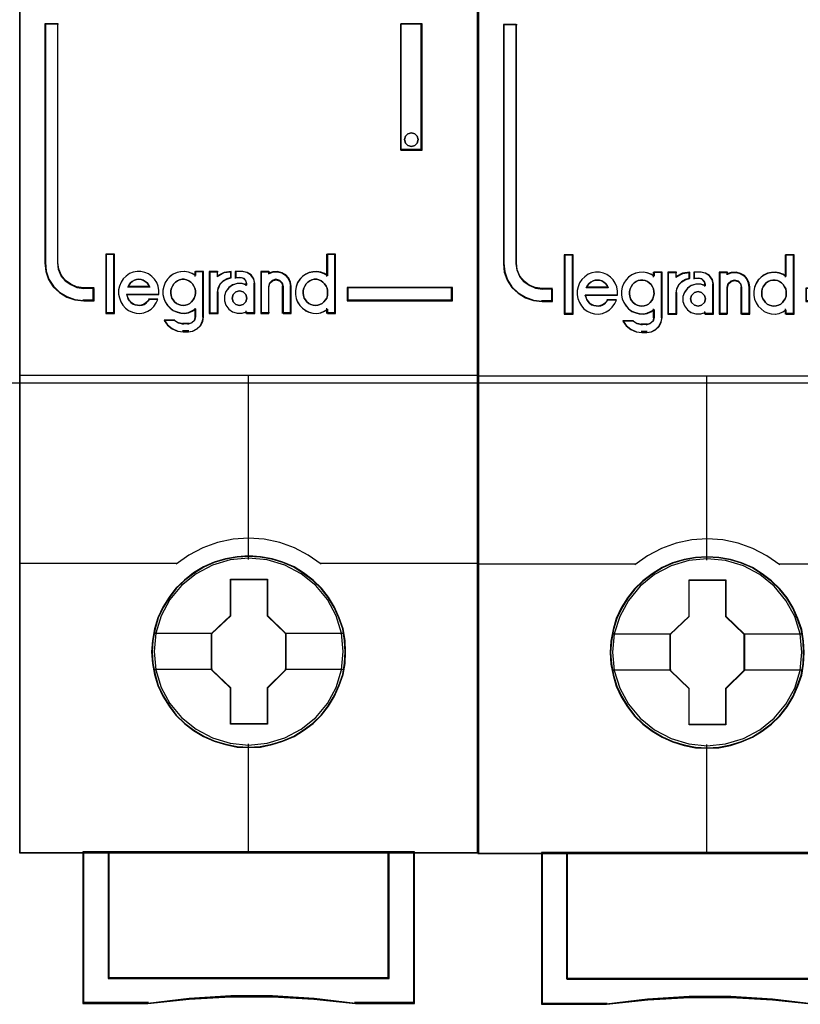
# Model space of a CAD drawing. Header units: millimetres. Extents: x 203 to 3426, y 719 to 2381.
# Tile 75 of 185: x 2549.76 to 2552.93, y 1110.57 to 1114.56. Entities that reach past the tile are written whole.
import ezdxf

# ---------------------------------------------------------------- set-up
doc = ezdxf.new("R2010")
doc.units = ezdxf.units.MM
doc.layers.add('45', color=7, linetype='Continuous')
doc.layers.add('E_Legrand_obudowy', color=7, linetype='Continuous')

# ---------------------------------------------------------------- blocks, each defined once
blk = doc.blocks.new('XL3 160 wnękowa 6x24M')
at = {"layer": 'E_Legrand_obudowy'}
blk.add_lwpolyline([(-215.641, -325.091), (215.545, -325.091), (215.545, -370.033), (-215.641, -370.033), (-215.641, -325.091)], dxfattribs=at)
blk = doc.blocks.new('S301 TX3')
at = {"layer": '45', "color": 7}
for points in [[(17.986, 40.875), (0, 40.875), (0, -40.875), (17.986, -40.875), (17.986, 40.875)], [(2.926, -19.218), (2.926, -18.729), (2.524, -18.729), (2.252, -18.69), (2.014, -18.586), (1.804, -18.437), (1.64, -18.234), (1.532, -17.992), (1.504, -17.728), (1.504, -8.349), (1, -8.349), (1, -17.728), (1.034, -18.063), (1.141, -18.382), (1.323, -18.663), (1.572, -18.894), (1.861, -19.069), (2.178, -19.179), (2.524, -19.218), (2.926, -19.218)], [(14.955, -8.349), (14.955, -13.311), (15.792, -13.311), (15.792, -8.349), (14.955, -8.349)], [(15.607, -12.762), (15.643, -12.892), (15.607, -13.034), (15.511, -13.123), (15.373, -13.164), (15.241, -13.123), (15.145, -13.034), (15.109, -12.892), (15.145, -12.762), (15.241, -12.662), (15.373, -12.632), (15.511, -12.662), (15.607, -12.762)], [(3.712, -19.692), (3.712, -17.4), (3.406, -17.4), (3.406, -19.692), (3.712, -19.692)], [(16.987, -18.692), (12.861, -18.692), (12.861, -19.218), (16.987, -19.218), (16.987, -18.692)], [(12.794, -32.987), (12.772, -32.536), (12.699, -32.084), (12.543, -31.649), (12.364, -31.236), (12.13, -30.84), (11.845, -30.493), (11.516, -30.174), (11.148, -29.893), (10.774, -29.65), (10.338, -29.463), (9.909, -29.337), (9.451, -29.254), (8.993, -29.226), (8.536, -29.254), (8.089, -29.337), (7.637, -29.463), (7.224, -29.65), (6.833, -29.893), (6.471, -30.174), (6.136, -30.493), (5.868, -30.84), (5.622, -31.236), (5.427, -31.649), (5.304, -32.084), (5.215, -32.536), (5.187, -32.987), (5.215, -33.439), (5.304, -33.874), (5.427, -34.309), (5.622, -34.722), (5.868, -35.118), (6.136, -35.476), (6.471, -35.801), (6.833, -36.076), (7.224, -36.307), (7.637, -36.495), (8.089, -36.627), (8.536, -36.72), (8.993, -36.742), (9.451, -36.72), (9.909, -36.627), (10.338, -36.495), (10.774, -36.307), (11.148, -36.076), (11.516, -35.801), (11.845, -35.476), (12.13, -35.118), (12.364, -34.722), (12.543, -34.309), (12.699, -33.874), (12.772, -33.439), (12.794, -32.987)], [(12.794, -32.987), (12.772, -32.536), (12.699, -32.084), (12.543, -31.649), (12.364, -31.236), (12.13, -30.84), (11.845, -30.493), (11.516, -30.174), (11.148, -29.893), (10.774, -29.65), (10.338, -29.463), (9.909, -29.337), (9.451, -29.254), (8.993, -29.226), (8.536, -29.254), (8.089, -29.337), (7.637, -29.463), (7.224, -29.65), (6.833, -29.893), (6.471, -30.174), (6.136, -30.493), (5.868, -30.84), (5.622, -31.236), (5.427, -31.649), (5.304, -32.084), (5.215, -32.536), (5.187, -32.987), (5.215, -33.439), (5.304, -33.874), (5.427, -34.309), (5.622, -34.722), (5.868, -35.118), (6.136, -35.476), (6.471, -35.801), (6.833, -36.076), (7.224, -36.307), (7.637, -36.495), (8.089, -36.627), (8.536, -36.72), (8.993, -36.742), (9.451, -36.72), (9.909, -36.627), (10.338, -36.495), (10.774, -36.307), (11.148, -36.076), (11.516, -35.801), (11.845, -35.476), (12.13, -35.118), (12.364, -34.722), (12.543, -34.309), (12.699, -33.874), (12.772, -33.439), (12.794, -32.987)], [(12.775, -32.987), (12.752, -32.538), (12.68, -32.088), (12.525, -31.656), (12.347, -31.245), (12.114, -30.85), (11.83, -30.505), (11.503, -30.187), (11.136, -29.907), (10.764, -29.666), (10.331, -29.48), (9.903, -29.354), (9.448, -29.272), (8.992, -29.244), (8.537, -29.272), (8.093, -29.354), (7.643, -29.48), (7.232, -29.666), (6.843, -29.907), (6.482, -30.187), (6.149, -30.505), (5.882, -30.85), (5.638, -31.245), (5.444, -31.656), (5.321, -32.088), (5.233, -32.538), (5.205, -32.987), (5.233, -33.436), (5.321, -33.869), (5.444, -34.302), (5.638, -34.713), (5.882, -35.108), (6.149, -35.464), (6.482, -35.787), (6.843, -36.061), (7.232, -36.291), (7.643, -36.478), (8.093, -36.609), (8.537, -36.702), (8.992, -36.724), (9.448, -36.702), (9.903, -36.609), (10.331, -36.478), (10.764, -36.291), (11.136, -36.061), (11.503, -35.787), (11.83, -35.464), (12.114, -35.108), (12.347, -34.713), (12.525, -34.302), (12.68, -33.869), (12.752, -33.436), (12.775, -32.987)], [(8.279, -30.132), (9.725, -30.132), (9.725, -31.56), (10.451, -32.266), (10.451, -33.694), (9.725, -34.411), (9.725, -35.828), (8.279, -35.828), (8.279, -34.411), (7.536, -33.694), (7.536, -32.266), (8.279, -31.56), (8.279, -30.132)], [(8.279, -30.132), (9.725, -30.132), (9.725, -30.132), (9.725, -31.56), (9.725, -31.56), (10.451, -32.266), (10.451, -32.266), (10.451, -33.694), (10.451, -33.694), (9.725, -34.411), (9.725, -34.411), (9.725, -35.828), (9.725, -35.828), (8.279, -35.828), (8.279, -35.828), (8.279, -34.411), (8.279, -34.411), (7.536, -33.694), (7.536, -33.694), (7.536, -32.266), (7.536, -32.266), (8.279, -31.56), (8.279, -31.56), (8.279, -30.132), (8.279, -30.132)], [(8.287, -30.15), (9.714, -30.15), (9.714, -31.569), (10.431, -32.27), (10.431, -33.69), (9.714, -34.402), (9.714, -35.81), (8.287, -35.81), (8.287, -34.402), (7.554, -33.69), (7.554, -32.27), (8.287, -31.569), (8.287, -30.15)], [(14.495, -40.835), (14.495, -45.787), (3.489, -45.787), (3.489, -40.835), (2.492, -40.835), (2.492, -46.785), (5.038, -46.785), (6.659, -46.609), (8.291, -46.52), (9.923, -46.52), (11.555, -46.609), (13.181, -46.785), (15.492, -46.785), (15.492, -40.835), (14.495, -40.835)], [(8.987, -40.835), (3.487, -40.835), (3.487, -45.794), (14.498, -45.794), (14.498, -40.835), (8.987, -40.835)], [(14.498, -45.794), (14.498, -40.835), (8.987, -40.835), (3.487, -40.835), (3.487, -45.794), (14.498, -45.794)]]:
    blk.add_lwpolyline(points, close=True, dxfattribs=at)
at = {"layer": '45', "color": 139}
for points in [[(17.986, 40.875), (0, 40.875), (0, -40.875), (17.986, -40.875), (17.986, 40.875)], [(15.643, -12.892), (15.607, -12.762), (15.511, -12.662), (15.373, -12.632), (15.241, -12.662), (15.145, -12.762), (15.109, -12.892), (15.145, -13.034), (15.241, -13.123), (15.373, -13.164), (15.511, -13.123), (15.607, -13.034), (15.643, -12.892)], [(6.421, -19.405), (6.519, -19.393), (6.606, -19.365), (6.687, -19.319), (6.756, -19.262), (6.82, -19.183), (6.86, -19.109), (6.889, -19.012), (6.912, -18.915), (6.901, -18.818), (6.883, -18.721), (6.843, -18.636), (6.791, -18.545), (6.721, -18.482), (6.646, -18.431), (6.56, -18.391), (6.467, -18.374), (6.38, -18.374), (6.282, -18.391), (6.207, -18.431), (6.126, -18.482), (6.057, -18.545), (6.01, -18.636), (5.97, -18.721), (5.941, -18.818), (5.941, -18.915), (5.953, -19.012), (5.982, -19.109), (6.028, -19.183), (6.086, -19.262), (6.167, -19.319), (6.247, -19.365), (6.334, -19.393), (6.421, -19.405)], [(11.608, -19.405), (11.701, -19.393), (11.787, -19.365), (11.874, -19.319), (11.944, -19.262), (12.002, -19.183), (12.054, -19.109), (12.083, -19.012), (12.088, -18.915), (12.088, -18.818), (12.071, -18.721), (12.03, -18.636), (11.973, -18.545), (11.903, -18.482), (11.834, -18.431), (11.747, -18.391), (11.66, -18.374), (11.562, -18.374), (11.475, -18.391), (11.388, -18.431), (11.307, -18.482), (11.249, -18.545), (11.192, -18.636), (11.151, -18.721), (11.128, -18.818), (11.128, -18.915), (11.14, -19.012), (11.168, -19.109), (11.221, -19.183), (11.278, -19.262), (11.348, -19.319), (11.435, -19.365), (11.521, -19.393), (11.608, -19.405)], [(8.922, -19.116), (8.881, -18.975), (8.774, -18.869), (8.631, -18.828), (8.489, -18.869), (8.382, -18.975), (8.34, -19.116), (8.382, -19.258), (8.489, -19.364), (8.631, -19.405), (8.774, -19.364), (8.881, -19.258), (8.922, -19.116)], [(12.705, -32.977), (12.632, -32.256), (12.426, -31.573), (12.079, -30.939), (11.622, -30.383), (11.058, -29.931), (10.41, -29.59), (9.712, -29.381), (8.987, -29.314), (8.267, -29.381), (7.574, -29.59), (6.927, -29.931), (6.363, -30.383), (5.905, -30.939), (5.559, -31.573), (5.347, -32.256), (5.28, -32.977), (5.347, -33.693), (5.559, -34.382), (5.905, -35.01), (6.363, -35.566), (6.927, -36.023), (7.574, -36.359), (8.267, -36.574), (8.987, -36.645), (9.712, -36.574), (10.41, -36.359), (11.058, -36.023), (11.622, -35.566), (12.079, -35.01), (12.426, -34.382), (12.632, -33.693), (12.705, -32.977)]]:
    blk.add_lwpolyline(points, close=True, dxfattribs=at)
at = {"layer": '45', "color": 59}
for points in [[(17.967, 40.857), (0.018, 40.857), (0.018, -40.855), (17.967, -40.855), (17.967, 40.857)], [(14.955, -8.349), (14.955, -13.311), (15.792, -13.311), (15.792, -8.349), (14.955, -8.349)], [(15.607, -12.762), (15.643, -12.892), (15.607, -13.034), (15.511, -13.123), (15.373, -13.164), (15.241, -13.123), (15.145, -13.034), (15.109, -12.892), (15.145, -12.762), (15.241, -12.662), (15.373, -12.632), (15.511, -12.662), (15.607, -12.762)], [(3.73, -19.71), (3.73, -17.383), (3.386, -17.383), (3.386, -19.71), (3.73, -19.71)], [(10.823, -18.814), (10.823, -18.975), (10.852, -19.125), (10.909, -19.265), (10.994, -19.398), (11.102, -19.51), (11.228, -19.604), (11.358, -19.665), (11.506, -19.699), (11.66, -19.71), (11.814, -19.682), (11.956, -19.626), (12.081, -19.543), (12.081, -19.71), (12.4, -19.71), (12.4, -17.383), (12.081, -17.383), (12.081, -18.24), (11.956, -18.156), (11.814, -18.106), (11.66, -18.079), (11.506, -18.09), (11.358, -18.118), (11.228, -18.184), (11.102, -18.268), (10.994, -18.379), (10.909, -18.513), (10.852, -18.663), (10.823, -18.814)], [(3.891, -18.953), (3.92, -19.104), (3.977, -19.256), (4.057, -19.385), (4.159, -19.502), (4.285, -19.598), (4.433, -19.665), (4.575, -19.699), (4.729, -19.71), (4.883, -19.682), (5.031, -19.626), (5.162, -19.542), (5.27, -19.435), (5.367, -19.301), (5.435, -19.16), (5.088, -19.16), (5.031, -19.233), (4.963, -19.301), (4.883, -19.351), (4.809, -19.379), (4.723, -19.396), (4.632, -19.385), (4.547, -19.368), (4.461, -19.34), (4.381, -19.284), (4.324, -19.216), (4.267, -19.138), (4.239, -19.054), (4.211, -18.97), (5.475, -18.97), (5.475, -18.807), (5.447, -18.644), (5.384, -18.504), (5.299, -18.37), (5.196, -18.257), (5.059, -18.162), (4.923, -18.106), (4.769, -18.067), (4.615, -18.067), (4.461, -18.095), (4.319, -18.151), (4.193, -18.246), (4.074, -18.353), (3.988, -18.487), (3.931, -18.639), (3.891, -18.79), (3.891, -18.953)], [(5.717, -18.501), (5.66, -18.652), (5.631, -18.802), (5.631, -18.963), (5.66, -19.114), (5.717, -19.253), (5.808, -19.387), (5.91, -19.498), (6.035, -19.593), (6.183, -19.654), (6.325, -19.687), (6.479, -19.699), (6.627, -19.671), (6.769, -19.615), (6.905, -19.532), (6.905, -19.849), (6.866, -19.988), (6.758, -20.083), (6.627, -20.122), (6.422, -20.122), (6.24, -20.083), (6.075, -19.988), (5.682, -19.988), (5.813, -20.172), (5.99, -20.311), (6.2, -20.406), (6.422, -20.434), (6.627, -20.434), (6.809, -20.406), (6.968, -20.322), (7.105, -20.2), (7.19, -20.027), (7.224, -19.849), (7.224, -18.067), (6.905, -18.067), (6.905, -18.228), (6.769, -18.145), (6.627, -18.095), (6.479, -18.067), (6.325, -18.078), (6.183, -18.106), (6.035, -18.173), (5.91, -18.256), (5.808, -18.368), (5.717, -18.501)], [(7.446, -18.067), (7.446, -19.71), (7.771, -19.71), (7.771, -18.886), (7.8, -18.723), (7.876, -18.56), (7.998, -18.437), (8.143, -18.353), (8.312, -18.302), (8.312, -18.067), (8.027, -18.106), (7.771, -18.241), (7.771, -18.067), (7.446, -18.067)], [(7.464, -18.087), (7.464, -19.692), (7.776, -19.692), (7.776, -18.887), (7.804, -18.728), (7.876, -18.569), (7.993, -18.448), (8.132, -18.366), (8.294, -18.317), (8.294, -18.087), (8.021, -18.125), (7.776, -18.256), (7.776, -18.087), (7.464, -18.087)], [(8.098, -18.858), (8.041, -19.026), (8.041, -19.216), (8.098, -19.385), (8.213, -19.542), (8.356, -19.643), (8.546, -19.699), (8.729, -19.699), (8.913, -19.643), (8.913, -19.71), (9.234, -19.71), (9.234, -18.532), (9.194, -18.353), (9.085, -18.201), (8.93, -18.106), (8.747, -18.067), (8.483, -18.067), (8.483, -18.302), (8.672, -18.302), (8.787, -18.33), (8.873, -18.42), (8.913, -18.532), (8.913, -18.6), (8.729, -18.543), (8.546, -18.543), (8.356, -18.6), (8.213, -18.706), (8.098, -18.858)], [(9.467, -18.067), (9.467, -19.71), (9.777, -19.71), (9.777, -18.656), (9.818, -18.515), (9.921, -18.42), (10.059, -18.381), (10.208, -18.42), (10.3, -18.515), (10.34, -18.656), (10.34, -19.71), (10.662, -19.71), (10.662, -18.656), (10.633, -18.487), (10.564, -18.325), (10.45, -18.201), (10.294, -18.117), (10.128, -18.067), (9.944, -18.078), (9.777, -18.134), (9.777, -18.067), (9.467, -18.067)], [(9.487, -18.087), (9.487, -19.692), (9.787, -19.692), (9.787, -18.662), (9.826, -18.525), (9.926, -18.432), (10.059, -18.393), (10.204, -18.432), (10.292, -18.525), (10.331, -18.662), (10.331, -19.692), (10.642, -19.692), (10.642, -18.662), (10.615, -18.497), (10.548, -18.339), (10.437, -18.218), (10.287, -18.136), (10.126, -18.087), (9.948, -18.097), (9.787, -18.152), (9.787, -18.087), (9.487, -18.087)], [(5.067, -18.587), (5.113, -18.681), (4.248, -18.681), (4.3, -18.587), (4.358, -18.512), (4.428, -18.462), (4.515, -18.405), (4.596, -18.386), (4.684, -18.374), (4.771, -18.386), (4.858, -18.405), (4.939, -18.462), (5.009, -18.512), (5.067, -18.587)], [(5.113, -18.681), (4.248, -18.681), (4.3, -18.587), (4.358, -18.512), (4.428, -18.462), (4.515, -18.405), (4.596, -18.386), (4.684, -18.374), (4.771, -18.386), (4.858, -18.405), (4.939, -18.462), (5.009, -18.512), (5.067, -18.587), (5.113, -18.681)], [(6.82, -19.183), (6.756, -19.262), (6.687, -19.319), (6.606, -19.365), (6.519, -19.393), (6.421, -19.405), (6.334, -19.393), (6.247, -19.365), (6.167, -19.319), (6.086, -19.262), (6.028, -19.183), (5.982, -19.109), (5.953, -19.012), (5.941, -18.915), (5.941, -18.818), (5.97, -18.721), (6.01, -18.636), (6.057, -18.545), (6.126, -18.482), (6.207, -18.431), (6.282, -18.391), (6.38, -18.374), (6.467, -18.374), (6.56, -18.391), (6.646, -18.431), (6.721, -18.482), (6.791, -18.545), (6.843, -18.636), (6.883, -18.721), (6.901, -18.818), (6.912, -18.915), (6.889, -19.012), (6.86, -19.109), (6.82, -19.183)], [(6.01, -18.636), (6.057, -18.545), (6.126, -18.482), (6.207, -18.431), (6.282, -18.391), (6.38, -18.374), (6.467, -18.374), (6.56, -18.391), (6.646, -18.431), (6.721, -18.482), (6.791, -18.545), (6.843, -18.636), (6.883, -18.721), (6.901, -18.818), (6.912, -18.915), (6.889, -19.012), (6.86, -19.109), (6.82, -19.183), (6.756, -19.262), (6.687, -19.319), (6.606, -19.365), (6.519, -19.393), (6.421, -19.405), (6.334, -19.393), (6.247, -19.365), (6.167, -19.319), (6.086, -19.262), (6.028, -19.183), (5.982, -19.109), (5.953, -19.012), (5.941, -18.915), (5.941, -18.818), (5.97, -18.721), (6.01, -18.636)], [(11.747, -18.391), (11.834, -18.431), (11.903, -18.482), (11.973, -18.545), (12.03, -18.636), (12.071, -18.721), (12.088, -18.818), (12.088, -18.915), (12.083, -19.012), (12.054, -19.109), (12.002, -19.183), (11.944, -19.262), (11.874, -19.319), (11.787, -19.365), (11.701, -19.393), (11.608, -19.405), (11.521, -19.393), (11.435, -19.365), (11.348, -19.319), (11.278, -19.262), (11.221, -19.183), (11.168, -19.109), (11.14, -19.012), (11.128, -18.915), (11.128, -18.818), (11.151, -18.721), (11.192, -18.636), (11.249, -18.545), (11.307, -18.482), (11.388, -18.431), (11.475, -18.391), (11.562, -18.374), (11.66, -18.374), (11.747, -18.391)], [(11.151, -18.721), (11.192, -18.636), (11.249, -18.545), (11.307, -18.482), (11.388, -18.431), (11.475, -18.391), (11.562, -18.374), (11.66, -18.374), (11.747, -18.391), (11.834, -18.431), (11.903, -18.482), (11.973, -18.545), (12.03, -18.636), (12.071, -18.721), (12.088, -18.818), (12.088, -18.915), (12.083, -19.012), (12.054, -19.109), (12.002, -19.183), (11.944, -19.262), (11.874, -19.319), (11.787, -19.365), (11.701, -19.393), (11.608, -19.405), (11.521, -19.393), (11.435, -19.365), (11.348, -19.319), (11.278, -19.262), (11.221, -19.183), (11.168, -19.109), (11.14, -19.012), (11.128, -18.915), (11.128, -18.818), (11.151, -18.721)], [(8.881, -18.975), (8.922, -19.116), (8.881, -19.258), (8.774, -19.364), (8.631, -19.405), (8.489, -19.364), (8.382, -19.258), (8.34, -19.116), (8.382, -18.975), (8.489, -18.869), (8.631, -18.828), (8.774, -18.869), (8.881, -18.975)], [(8.34, -19.116), (8.382, -18.975), (8.489, -18.869), (8.631, -18.828), (8.774, -18.869), (8.881, -18.975), (8.922, -19.116), (8.881, -19.258), (8.774, -19.364), (8.631, -19.405), (8.489, -19.364), (8.382, -19.258), (8.34, -19.116)], [(16.967, -18.71), (12.878, -18.71), (12.878, -19.2), (16.967, -19.2), (16.967, -18.71)], [(14.495, -40.835), (14.495, -45.787), (3.489, -45.787), (3.489, -40.835), (2.492, -40.835), (2.492, -46.785), (5.038, -46.785), (6.659, -46.609), (8.291, -46.52), (9.923, -46.52), (11.555, -46.609), (13.181, -46.785), (15.492, -46.785), (15.492, -40.835), (14.495, -40.835)], [(14.48, -40.855), (14.48, -45.775), (3.506, -45.775), (3.506, -40.855), (2.512, -40.855), (2.512, -46.767), (5.05, -46.767), (6.666, -46.592), (8.293, -46.504), (9.921, -46.504), (11.548, -46.592), (13.17, -46.767), (15.475, -46.767), (15.475, -40.855), (14.48, -40.855)], [(8.987, -40.835), (3.487, -40.835), (3.487, -45.794), (14.498, -45.794), (14.498, -40.835), (8.987, -40.835)], [(14.498, -45.794), (14.498, -40.835), (8.987, -40.835), (3.487, -40.835), (3.487, -45.794), (14.498, -45.794)], [(8.987, -40.855), (3.504, -40.855), (3.504, -45.776), (14.48, -45.776), (14.48, -40.855), (8.987, -40.855)]]:
    blk.add_lwpolyline(points, close=True, dxfattribs=at)
at = {"layer": '45', "color": 139}
for points in [[(1, -8.349), (1, -17.733)], [(1, -8.349), (1.532, -8.349)], [(1.492, -8.349), (1.492, -17.733)], [(14.955, -13.311), (14.955, -8.349)], [(14.955, -8.349), (15.792, -8.349)], [(15.754, -13.311), (15.754, -8.349)], [(14.955, -13.274), (15.792, -13.274)], [(1, -17.695), (1.034, -18.038), (1.142, -18.364), (1.324, -18.65), (1.575, -18.886), (1.865, -19.066), (2.184, -19.179), (2.532, -19.218)], [(1.492, -17.695), (1.521, -17.968), (1.631, -18.218), (1.798, -18.428), (2.012, -18.582), (2.255, -18.69), (2.532, -18.729)], [(3.386, -17.383), (3.386, -19.71)], [(3.386, -17.383), (3.73, -17.383)], [(3.693, -17.383), (3.693, -19.71)], [(12.051, -17.383), (12.051, -18.264)], [(12.051, -17.383), (12.4, -17.383)], [(12.361, -17.383), (12.361, -19.71)], [(5.475, -18.97), (5.475, -18.807), (5.447, -18.644), (5.384, -18.504), (5.299, -18.37), (5.196, -18.257), (5.059, -18.162), (4.923, -18.106), (4.769, -18.067), (4.615, -18.067), (4.461, -18.095), (4.319, -18.151), (4.193, -18.246), (4.074, -18.353), (3.988, -18.487), (3.931, -18.639), (3.891, -18.79), (3.891, -18.953), (3.92, -19.104), (3.977, -19.256), (4.057, -19.385), (4.159, -19.502), (4.285, -19.598), (4.433, -19.665), (4.575, -19.699), (4.729, -19.71), (4.883, -19.682), (5.031, -19.626), (5.162, -19.542), (5.27, -19.435), (5.367, -19.301), (5.435, -19.16)], [(6.912, -18.229), (6.775, -18.145), (6.632, -18.095), (6.483, -18.067), (6.329, -18.078), (6.186, -18.106), (6.037, -18.173), (5.911, -18.257), (5.808, -18.37), (5.717, -18.504), (5.66, -18.656), (5.631, -18.807), (5.631, -18.97), (5.66, -19.121), (5.717, -19.261), (5.808, -19.396), (5.911, -19.508), (6.037, -19.603), (6.186, -19.665), (6.329, -19.699), (6.483, -19.71), (6.632, -19.682), (6.775, -19.626), (6.912, -19.542)], [(6.875, -18.067), (6.875, -18.264)], [(6.875, -18.067), (7.224, -18.067)], [(7.185, -18.067), (7.185, -19.859)], [(7.446, -18.067), (7.446, -19.71)], [(7.446, -18.067), (7.796, -18.067)], [(8.312, -18.067), (8.02, -18.114), (7.758, -18.275)], [(7.758, -18.067), (7.758, -18.275)], [(8.274, -18.067), (8.274, -18.336)], [(8.467, -18.067), (8.467, -18.336)], [(8.761, -18.067), (8.467, -18.067)], [(9.234, -18.561), (9.192, -18.37), (9.078, -18.21), (8.916, -18.108), (8.724, -18.067)], [(9.467, -18.067), (9.467, -19.71)], [(9.467, -18.067), (9.806, -18.067)], [(10.662, -18.681), (10.633, -18.505), (10.563, -18.336), (10.447, -18.207), (10.291, -18.119), (10.122, -18.067), (9.936, -18.078), (9.768, -18.137)], [(9.768, -18.067), (9.768, -18.171)], [(12.088, -18.229), (11.962, -18.145), (11.819, -18.095), (11.665, -18.067), (11.51, -18.078), (11.361, -18.106), (11.23, -18.173), (11.104, -18.257), (10.995, -18.37), (10.909, -18.504), (10.852, -18.656), (10.823, -18.807), (10.823, -18.97), (10.852, -19.121), (10.909, -19.261), (10.995, -19.396), (11.104, -19.508), (11.23, -19.603), (11.361, -19.665), (11.51, -19.699), (11.665, -19.71), (11.819, -19.682), (11.962, -19.626), (12.088, -19.542)], [(5.113, -18.681), (5.067, -18.587), (5.009, -18.512), (4.939, -18.462), (4.858, -18.405), (4.771, -18.386), (4.684, -18.374), (4.596, -18.386), (4.515, -18.405), (4.428, -18.462), (4.358, -18.512), (4.3, -18.587), (4.248, -18.681)], [(8.312, -18.298), (8.139, -18.351), (7.99, -18.439), (7.865, -18.567), (7.788, -18.736), (7.758, -18.905)], [(8.922, -18.59), (8.737, -18.534), (8.551, -18.534), (8.36, -18.59), (8.215, -18.698), (8.099, -18.851), (8.041, -19.02), (8.041, -19.213), (8.099, -19.382), (8.215, -19.541), (8.36, -19.643), (8.551, -19.699), (8.737, -19.699), (8.922, -19.643)], [(8.467, -18.298), (8.69, -18.298)], [(8.922, -18.561), (8.877, -18.433), (8.781, -18.33), (8.652, -18.298)], [(8.885, -18.523), (8.885, -18.625)], [(9.195, -18.523), (9.195, -19.71)], [(10.35, -18.681), (10.309, -18.524), (10.214, -18.418), (10.059, -18.374), (9.917, -18.418), (9.81, -18.524), (9.768, -18.681)], [(2.492, -18.692), (2.926, -18.692)], [(2.886, -18.692), (2.886, -19.218)], [(2.886, -18.692), (2.886, -19.218)], [(4.248, -18.643), (5.113, -18.643)], [(7.446, -19.71), (7.796, -19.71), (7.796, -18.868)], [(9.768, -18.643), (9.768, -19.71)], [(10.311, -18.643), (10.311, -19.71)], [(10.623, -18.643), (10.623, -19.71)], [(12.861, -18.692), (16.987, -18.692)], [(12.861, -18.692), (12.861, -19.218)], [(16.947, -19.218), (16.947, -18.692)], [(2.492, -19.18), (2.926, -19.18)], [(4.203, -18.95), (5.475, -18.95)], [(4.203, -18.95), (4.232, -19.04), (4.261, -19.13), (4.319, -19.213), (4.377, -19.285), (4.459, -19.345), (4.546, -19.375), (4.633, -19.393), (4.726, -19.405), (4.813, -19.387), (4.888, -19.357), (4.97, -19.303), (5.039, -19.231), (5.097, -19.154)], [(5.058, -19.135), (5.436, -19.135)], [(12.861, -19.18), (16.987, -19.18)], [(3.386, -19.672), (3.73, -19.672)], [(6.875, -19.509), (6.875, -19.859)], [(8.885, -19.608), (8.885, -19.71)], [(8.885, -19.672), (9.234, -19.672)], [(9.467, -19.672), (9.806, -19.672)], [(10.311, -19.672), (10.662, -19.672)], [(12.051, -19.509), (12.051, -19.71)], [(12.051, -19.672), (12.4, -19.672)], [(5.68, -19.958), (5.814, -20.154), (5.996, -20.303), (6.213, -20.404), (6.441, -20.434)], [(5.68, -19.958), (6.102, -19.958)], [(6.063, -19.958), (6.243, -20.077), (6.441, -20.127)], [(6.602, -20.434), (6.792, -20.405), (6.958, -20.317), (7.1, -20.189), (7.188, -20.008), (7.224, -19.821)], [(6.602, -20.127), (6.748, -20.083), (6.868, -19.977), (6.912, -19.821)], [(6.402, -20.089), (6.642, -20.089)], [(6.642, -20.396), (6.402, -20.396)], [(0, -22.133), (17.986, -22.133)], [(8.967, -22.133), (8.967, -29.358)], [(11.839, -29.55), (11.325, -29.197), (10.788, -28.907), (10.212, -28.702), (9.603, -28.571), (8.988, -28.531), (8.384, -28.571), (7.774, -28.702), (7.198, -28.907), (6.65, -29.197), (6.147, -29.55)], [(0, -29.512), (6.185, -29.512)], [(11.8, -29.512), (17.986, -29.512)], [(8.967, -36.6), (8.967, -40.875)], [(2.492, -40.835), (2.492, -46.785)], [(3.487, -40.835), (3.487, -45.794)], [(14.46, -45.794), (14.46, -40.835)], [(15.453, -40.835), (15.453, -46.785)], [(3.487, -45.756), (14.498, -45.756)], [(13.188, -46.785), (11.559, -46.585), (9.924, -46.485), (8.289, -46.485), (6.655, -46.585), (5.031, -46.785)], [(5.069, -46.747), (2.492, -46.747)], [(15.492, -46.747), (13.149, -46.747)]]:
    blk.add_lwpolyline(points, dxfattribs=at)
at = {"layer": '45', "color": 1}
for points in [[(2.926, -19.218), (2.926, -18.729), (2.524, -18.729), (2.252, -18.69), (2.014, -18.586), (1.804, -18.437), (1.64, -18.234), (1.532, -17.992), (1.504, -17.728), (1.504, -8.349), (1, -8.349), (1, -17.728), (1.034, -18.063), (1.141, -18.382), (1.323, -18.663), (1.572, -18.894), (1.861, -19.069), (2.178, -19.179), (2.524, -19.218), (2.926, -19.218)], [(2.908, -19.2), (2.908, -18.712), (2.513, -18.712), (2.246, -18.674), (2.013, -18.57), (1.807, -18.422), (1.646, -18.219), (1.54, -17.978), (1.512, -17.715), (1.512, -8.367), (1.018, -8.367), (1.018, -17.715), (1.051, -18.049), (1.157, -18.367), (1.335, -18.647), (1.579, -18.877), (1.863, -19.052), (2.174, -19.162), (2.513, -19.2), (2.908, -19.2)], [(16.987, -18.692), (12.861, -18.692), (12.861, -19.218), (16.987, -19.218), (16.987, -18.692)]]:
    blk.add_lwpolyline(points, close=True, dxfattribs=at)
at = {"layer": '45', "color": 7}
for points in [[(5.259, -32.251), (7.573, -32.251)], [(10.411, -32.251), (12.721, -32.251)], [(5.259, -33.67), (7.573, -33.67)], [(10.411, -33.67), (12.721, -33.67)]]:
    blk.add_lwpolyline(points, dxfattribs=at)
at = {"layer": '45', "color": 140}
blk.add_lwpolyline([(14.48, -45.776), (14.48, -40.855), (8.987, -40.855), (3.504, -40.855), (3.504, -45.776), (14.48, -45.776)], close=True, dxfattribs=at)
blk = doc.blocks.new('G$CCC6CD2FA')
at = {"xscale": 0.103478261, "yscale": 0.103478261, "zscale": 0.103478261}
for p in [(-100.5735, 43.7236), (-98.7123, 43.7208)]:
    blk.add_blockref('S301 TX3', p, dxfattribs=at)
at = {"layer": 'E_Legrand_obudowy', "color": 67, "true_color": 0x727430, "xscale": 0.1, "yscale": 0.1, "zscale": 0.1}
blk.add_blockref('XL3 160 wnękowa 6x24M', (-112.1857, 78.4038), dxfattribs=at)

msp = doc.modelspace()

# ---------------------------------------------------------------- block references
msp.add_blockref('G$CCC6CD2FA', (2650.3343, 1071.6878))

doc.saveas('drawing.dxf')
